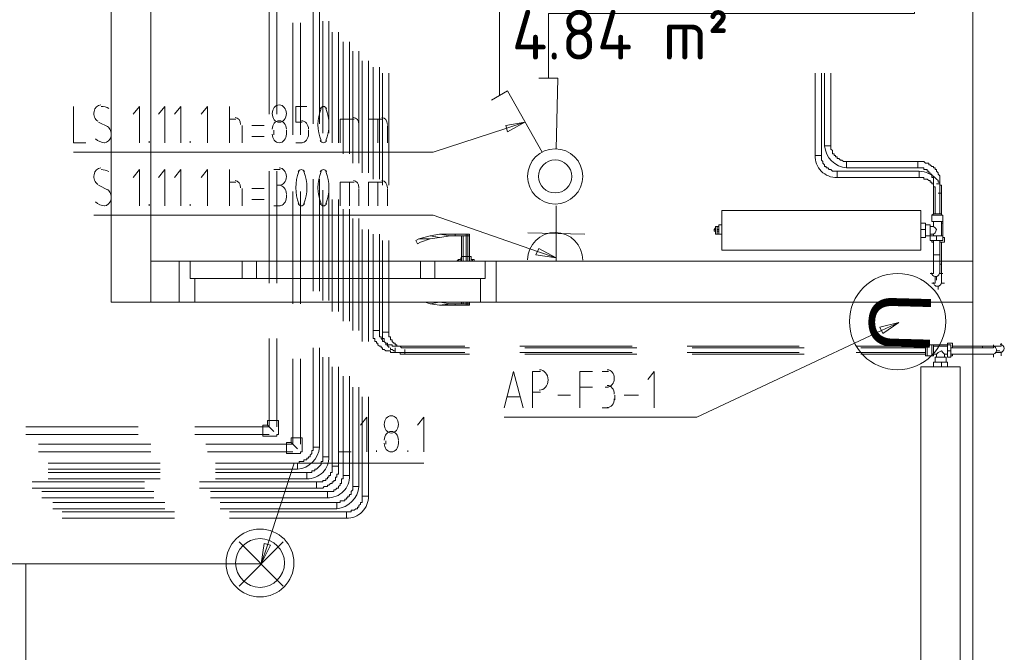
# Model space of a CAD drawing. Header units: millimetres. Extents: x 413 to 305578, y 115 to 38116.
# Tile 148 of 194: x 103318 to 105801, y 13954 to 15550. Entities that reach past the tile are written whole.
import ezdxf

# ---------------------------------------------------------------- set-up
doc = ezdxf.new("R2010")
doc.units = ezdxf.units.MM
for name, color, linetype in [('PDF _0', 1, 'Continuous'), ('PDF _DN-MultiRoom', 5, 'Continuous'), ('PDF _DN-Wifi', 5, 'Continuous'), ('PDF _PD-Socket', 1, 'Continuous'), ('PDF _PD-Socket Text', 1, 'Continuous'), ('PDF _Текст', 7, 'Continuous'), ('PDF$_59-60$-$Floor$Plan$-$В_Этаж$02_Сводный$M-EQPM', 2, 'Continuous'), ('PDF$_59-60$-$Floor$Plan$-$В_Этаж$02_Сводный$P-PIPE', 3, 'Continuous')]:
    doc.layers.add(name, color=color, linetype=linetype)
for name, color, linetype, true_color in [('PDF _PD-Lighting', 7, 'Continuous', 0xb80000), ('PDF _PD-Lighting Text', 7, 'Continuous', 0xb80000), ('PDF _PD-Switches', 7, 'Continuous', 0x37dd00), ('PDF$_59-60$-$Floor$Plan$-$В_Этаж$02_Сводный$A-DETL-MBND', 7, 'Continuous', 0xdd3700), ('PDF$_59-60$-$Floor$Plan$-$В_Этаж$02_Сводный$P-PIPE-CNTR', 150, 'Continuous', 0x007fff), ('PDF$_V$line_ifc_RVT-1-В_Этаж$02_Сводный$A-DOOR', 7, 'Continuous', 0xbababa), ('PDF$_V$line_ifc_RVT-1-В_Этаж$02_Сводный$A-GENM', 7, 'Continuous', 0xdd6e6e), ('PDF$_V$line_ifc_RVT-1-В_Этаж$02_Сводный$A-WALL', 7, 'Continuous', 0xdcdcdc)]:
    doc.layers.add(name, color=color, linetype=linetype, true_color=true_color)
doc.styles.add('PDF GOST Common', font='GOST_Common.ttf')
doc.styles.add('PDF YuGothicUI', font='arial.ttf')

msp = doc.modelspace()

# ---------------------------------------------------------------- linework, layer by layer
at = {"layer": 'PDF _0', "color": 82, "lineweight": 0, "true_color": 0x37dd00}
msp.add_lwpolyline([(104543.6, 15275.4), (104360.6, 15215.8), (104257.1, 15215.8), (103453.3, 15215.8)], dxfattribs=at)
at = {"layer": 'PDF _0', "lineweight": 0}
msp.add_lwpolyline([(104623.2, 14965.1), (104360.6, 15056.6), (104257.1, 15056.6), (103505, 15056.6)], dxfattribs=at)
at = {"layer": 'PDF _0', "color": 5, "lineweight": 0}
msp.add_lwpolyline([(105490.7, 14766.1), (105025.1, 14547.2), (104925.6, 14547.2), (104539.6, 14547.2)], dxfattribs=at)
at = {"layer": 'PDF _0', "color": 12, "lineweight": 0, "true_color": 0xb80000}
msp.add_lwpolyline([(103942.7, 14224.9), (104010.4, 14431.8), (104109.9, 14431.8), (104336.7, 14431.8)], dxfattribs=at)
at = {"layer": 'PDF _DN-MultiRoom', "lineweight": 0}
msp.add_circle((105531.6, 14788.6), 121.4, dxfattribs=at)
at = {"layer": 'PDF _DN-Wifi', "lineweight": 0}
msp.add_lwpolyline([(105486.7, 14774.1), (105534.4, 14786), (105494.6, 14758.1)], close=True, dxfattribs=at)
for points in [[(105534.4, 14786), (105490.7, 14766.1)], [(104539.6, 14571.1), (104563.5, 14662.6), (104587.4, 14571.1)], [(104611.3, 14571.1), (104611.3, 14662.6), (104631.1, 14662.6)], [(104730.6, 14571.1), (104730.6, 14662.6), (104762.5, 14662.6)], [(104786.3, 14662.6), (104802.3, 14662.6)], [(104917.6, 14571.1), (104917.6, 14662.6), (104901.7, 14642.7)], [(104730.6, 14622.9), (104762.5, 14622.9)], [(104802.3, 14622.9), (104794.3, 14622.9)], [(104579.4, 14599), (104547.6, 14599)], [(104631.1, 14610.9), (104611.3, 14610.9)], [(104674.9, 14603), (104706.8, 14603)], [(104818.2, 14603), (104818.2, 14591)], [(104842, 14603), (104877.9, 14603)], [(104802.3, 14571.1), (104786.3, 14571.1)]]:
    msp.add_lwpolyline(points, dxfattribs=at)
for points in [[(104650.2, 14641.3), (104650.2, 14655.6), (104640.5, 14667.2), (104628.4, 14667.2)], [(104817.3, 14645.3), (104817.4, 14657.4), (104809.4, 14667.2), (104799.5, 14667.2)], [(104628.2, 14615.5), (104640.3, 14615.4), (104650.1, 14627), (104650.2, 14641.3)], [(104799.3, 14623.4), (104809.2, 14623.4), (104817.3, 14633.2), (104817.3, 14645.3)], [(104817.3, 14605.5), (104817.4, 14617.6), (104809.4, 14627.4), (104799.5, 14627.4)], [(104799.3, 14571.7), (104809.2, 14571.7), (104817.3, 14581.5), (104817.3, 14593.5)]]:
    msp.add_open_spline(points, degree=3, dxfattribs=at)
at = {"layer": 'PDF _PD-Lighting', "lineweight": 0}
for points in [[(104651, 15402.8), (104651, 15565.9), (105574.2, 15565.9), (105590.1, 16799.5)], [(104527.7, 15359), (104527.7, 15852.4), (104539.6, 15852.4)], [(103926.8, 14177.2), (102637.6, 14177.2), (102637.6, 15577.9)], [(103871.1, 14121.5), (103982.5, 14232.9)], [(103871.1, 14232.9), (103982.5, 14121.5)], [(103333.9, 13751.4), (103333.9, 14177.2)]]:
    msp.add_lwpolyline(points, dxfattribs=at)
for radius in [85.6, 61.7]:
    msp.add_circle((103924, 14179.7), radius, dxfattribs=at)
at = {"layer": 'PDF _PD-Lighting Text', "lineweight": 0}
for points in [[(104121.8, 14547.2), (104121.8, 14459.7), (104153.6, 14459.7)], [(104193.4, 14459.7), (104193.4, 14547.2), (104177.5, 14527.3)], [(104336.7, 14459.7), (104336.7, 14547.2), (104320.8, 14527.3)], [(104241.2, 14479.6), (104241.2, 14487.6)], [(104273, 14487.6), (104273, 14479.6)], [(104217.3, 14459.7), (104217.3, 14463.7)], [(104296.9, 14459.7), (104296.9, 14463.7)], [(103926.8, 14177.2), (103942.7, 14224.9)]]:
    msp.add_lwpolyline(points, dxfattribs=at)
msp.add_lwpolyline([(103950.7, 14224.9), (103926.8, 14177.2), (103934.8, 14228.9)], close=True, dxfattribs=at)
for points in [[(104255.1, 14551.2), (104245.2, 14551.2), (104237.2, 14541.4), (104237.2, 14529.3)], [(104273, 14529.3), (104273, 14541.4), (104265, 14551.2), (104255.1, 14551.2)], [(104237.2, 14529.3), (104237.2, 14517.3), (104245.2, 14507.5), (104255.1, 14507.5)], [(104255.1, 14507.5), (104265, 14507.5), (104273, 14517.3), (104273, 14529.3)], [(104255.1, 14511.4), (104245.2, 14511.4), (104237.2, 14501.6), (104237.2, 14489.5)], [(104273, 14489.5), (104273, 14501.6), (104265, 14511.4), (104255.1, 14511.4)], [(104237.2, 14481.6), (104237.2, 14469.5), (104245.2, 14459.7), (104255.1, 14459.7)], [(104255.1, 14459.7), (104265, 14459.7), (104273, 14469.5), (104273, 14481.6)]]:
    msp.add_open_spline(points, degree=3, dxfattribs=at)
at = {"layer": 'PDF _PD-Socket', "lineweight": 0}
for points in [[(104670.9, 14941.2), (104670.9, 15080.5)], [(104742.6, 15008.8), (104599.3, 15012.8)], [(104742.6, 14941.2), (104599.3, 14941.2)]]:
    msp.add_lwpolyline(points, dxfattribs=at)
msp.add_arc((104668.1, 14943.8), 69.6, 359.5264, 179.5264, dxfattribs=at)
at = {"layer": 'PDF _PD-Socket Text', "lineweight": 0}
for points in [[(103620.4, 15080.5), (103620.4, 15172), (103604.5, 15152.1)], [(103684.1, 15080.5), (103684.1, 15172), (103668.2, 15152.1)], [(103723.9, 15080.5), (103723.9, 15172), (103708, 15152.1)], [(103791.5, 15080.5), (103791.5, 15172), (103775.6, 15152.1)], [(103847.2, 15080.5), (103847.2, 15172)], [(103958.7, 15172), (103974.6, 15172)], [(103517, 15132.2), (103540.8, 15120.3)], [(103847.2, 15140.1), (103863.2, 15140.1)], [(103879.1, 15124.2), (103879.1, 15080.5)], [(103934.8, 15124.2), (103903, 15124.2)], [(103974.6, 15132.2), (103966.6, 15132.2)], [(104125.8, 15080.5), (104125.8, 15140.1), (104161.6, 15140.1)], [(104149.7, 15080.5), (104149.7, 15140.1)], [(104173.5, 15124.2), (104173.5, 15080.5)], [(104197.4, 15080.5), (104197.4, 15140.1), (104233.2, 15140.1)], [(104221.3, 15080.5), (104221.3, 15140.1)], [(104245.2, 15124.2), (104245.2, 15080.5)], [(103903, 15096.4), (103934.8, 15096.4)], [(103990.5, 15108.3), (103990.5, 15100.4)], [(103644.3, 15080.5), (103644.3, 15084.4)], [(103747.8, 15080.5), (103747.8, 15084.4)], [(103974.6, 15080.5), (103958.7, 15080.5)], [(104670.9, 14949.1), (104623.2, 14965.1)]]:
    msp.add_lwpolyline(points, dxfattribs=at)
msp.add_lwpolyline([(104627.2, 14973), (104670.9, 14949.1), (104619.2, 14957.1)], close=True, dxfattribs=at)
for centre, radius, start, end in [((103522.7, 15128.7), 43.3, 61.8485, 89.0803), ((104123.1, 15126.2), 108.7, 158.1093, 201.8907), ((103933.5, 15126.2), 108.7, 338.1093, 21.8907), ((104178.8, 15126.2), 108.7, 158.1093, 201.8907), ((103989.2, 15126.2), 108.7, 338.1093, 21.8907)]:
    msp.add_arc(centre, radius, start, end, dxfattribs=at)
for points in [[(103522.9, 15176), (103514.6, 15175.9), (103507.4, 15169), (103505.5, 15159.1)], [(103990.5, 15154.1), (103990.5, 15166.2), (103982.5, 15176), (103972.6, 15176)], [(104028.3, 15172), (104025.1, 15172), (104022.2, 15169.9), (104020.3, 15166.3)], [(104036.3, 15166.3), (104034.4, 15169.9), (104031.5, 15172), (104028.3, 15172)], [(104084, 15172), (104080.9, 15172), (104077.9, 15169.9), (104076, 15166.3)], [(104092, 15166.3), (104090.1, 15169.9), (104087.2, 15172), (104084, 15172)], [(103505.5, 15159.1), (103503.6, 15149.3), (103507.5, 15139.1), (103514.8, 15134.6)], [(103875.1, 15126.2), (103875.1, 15136.1), (103868.9, 15144.1), (103861.2, 15144.1)], [(103972.6, 15132.2), (103982.5, 15132.2), (103990.5, 15142), (103990.5, 15154.1)], [(104173.5, 15126.2), (104173.5, 15136.1), (104167.3, 15144.1), (104159.6, 15144.1)], [(104245.2, 15126.2), (104245.2, 15136.1), (104238.9, 15144.1), (104231.2, 15144.1)], [(103548.3, 15097.3), (103550.2, 15107.1), (103546.4, 15117.3), (103539, 15121.9)], [(103990.5, 15110.3), (103990.5, 15122.4), (103982.5, 15132.2), (103972.6, 15132.2)], [(103531, 15080.5), (103539.2, 15080.5), (103546.4, 15087.5), (103548.3, 15097.3)], [(103972.6, 15080.5), (103982.5, 15080.5), (103990.5, 15090.3), (103990.5, 15102.3)], [(103508.9, 15090.6), (103516, 15084.5), (103524.4, 15080.9), (103533, 15080.5)], [(104020.3, 15086.1), (104022.2, 15082.6), (104025.1, 15080.5), (104028.3, 15080.5)], [(104028.3, 15080.5), (104031.5, 15080.5), (104034.4, 15082.6), (104036.3, 15086.1)], [(104076, 15086.1), (104077.9, 15082.6), (104080.9, 15080.5), (104084, 15080.5)], [(104084, 15080.5), (104087.2, 15080.5), (104090.1, 15082.6), (104092, 15086.1)]]:
    msp.add_open_spline(points, degree=3, dxfattribs=at)
at = {"layer": 'PDF _PD-Switches', "lineweight": 0}
for points in [[(104670.9, 15223.7), (104674.9, 15402.8), (104627.2, 15402.8)], [(104635.1, 15215.8), (104547.6, 15370.9), (104507.8, 15347.1)], [(103453.3, 15331.1), (103453.3, 15239.6), (103485.1, 15239.6)], [(103620.4, 15239.6), (103620.4, 15331.1), (103604.5, 15311.3)], [(103684.1, 15239.6), (103684.1, 15331.1), (103668.2, 15311.3)], [(103723.9, 15239.6), (103723.9, 15331.1), (103708, 15311.3)], [(103791.5, 15239.6), (103791.5, 15331.1), (103775.6, 15311.3)], [(103847.2, 15239.6), (103847.2, 15331.1)], [(104030.3, 15291.4), (104014.4, 15291.4), (104014.4, 15331.1), (104042.2, 15331.1)], [(103847.2, 15299.3), (103863.2, 15299.3)], [(104125.8, 15239.6), (104125.8, 15299.3), (104161.6, 15299.3)], [(104149.7, 15239.6), (104149.7, 15299.3)], [(104197.4, 15239.6), (104197.4, 15299.3), (104233.2, 15299.3)], [(104221.3, 15239.6), (104221.3, 15299.3)], [(103517, 15291.4), (103540.8, 15279.4)], [(103879.1, 15283.4), (103879.1, 15239.6)], [(103934.8, 15283.4), (103903, 15283.4)], [(103958.7, 15259.5), (103958.7, 15271.5)], [(103990.5, 15271.5), (103990.5, 15259.5)], [(104046.2, 15259.5), (104046.2, 15271.5)], [(104173.5, 15283.4), (104173.5, 15239.6)], [(104245.2, 15283.4), (104245.2, 15239.6)], [(104591.4, 15291.4), (104543.6, 15275.4)], [(103644.3, 15239.6), (103644.3, 15243.6)], [(103747.8, 15239.6), (103747.8, 15243.6)], [(103903, 15255.5), (103934.8, 15255.5)], [(104014.4, 15239.6), (104030.3, 15239.6)]]:
    msp.add_lwpolyline(points, dxfattribs=at)
msp.add_lwpolyline([(104543.6, 15283.4), (104591.4, 15291.4), (104547.6, 15267.5)], close=True, dxfattribs=at)
for radius in [69.6, 41.8]:
    msp.add_circle((104668.1, 15154.7), radius, dxfattribs=at)
for centre, radius, start, end in [((103522.7, 15287.9), 43.3, 61.8485, 89.0803), ((104178.8, 15285.4), 108.7, 158.1093, 201.8907), ((103989.2, 15285.4), 108.7, 338.1093, 21.8907)]:
    msp.add_arc(centre, radius, start, end, dxfattribs=at)
for points in [[(103505.5, 15318.3), (103503.6, 15308.4), (103507.5, 15298.3), (103514.8, 15293.7)], [(103522.9, 15335.1), (103514.6, 15335.1), (103507.4, 15328.1), (103505.5, 15318.3)], [(103972.6, 15335.1), (103962.7, 15335.1), (103954.7, 15325.3), (103954.7, 15313.2)], [(103990.5, 15313.2), (103990.5, 15325.3), (103982.5, 15335.1), (103972.6, 15335.1)], [(104084, 15331.1), (104080.9, 15331.1), (104077.9, 15329.1), (104076, 15325.5)], [(104092, 15325.5), (104090.1, 15329.1), (104087.2, 15331.1), (104084, 15331.1)], [(103875.1, 15285.4), (103875.1, 15295.3), (103868.9, 15303.3), (103861.2, 15303.3)], [(103954.7, 15313.2), (103954.7, 15301.2), (103962.7, 15291.4), (103972.6, 15291.4)], [(103972.6, 15295.3), (103962.7, 15295.3), (103954.7, 15285.5), (103954.7, 15273.5)], [(103972.6, 15291.4), (103982.5, 15291.4), (103990.5, 15301.2), (103990.5, 15313.2)], [(103990.5, 15273.5), (103990.5, 15285.5), (103982.5, 15295.3), (103972.6, 15295.3)], [(104046.2, 15273.5), (104046.2, 15285.5), (104038.2, 15295.3), (104028.3, 15295.3)], [(104173.5, 15285.4), (104173.5, 15295.3), (104167.3, 15303.3), (104159.6, 15303.3)], [(104245.2, 15285.4), (104245.2, 15295.3), (104238.9, 15303.3), (104231.2, 15303.3)], [(103548.3, 15256.5), (103550.2, 15266.3), (103546.4, 15276.5), (103539, 15281)], [(103508.9, 15249.8), (103516, 15243.6), (103524.4, 15240.1), (103533, 15239.7)], [(103531, 15239.6), (103539.2, 15239.7), (103546.4, 15246.6), (103548.3, 15256.5)], [(103954.7, 15261.5), (103954.7, 15249.4), (103962.7, 15239.6), (103972.6, 15239.6)], [(103972.6, 15239.6), (103982.5, 15239.6), (103990.5, 15249.4), (103990.5, 15261.5)], [(104028.3, 15239.6), (104038.2, 15239.6), (104046.2, 15249.4), (104046.2, 15261.5)], [(104076, 15245.3), (104077.9, 15241.7), (104080.9, 15239.6), (104084, 15239.6)], [(104084, 15239.6), (104087.2, 15239.6), (104090.1, 15241.7), (104092, 15245.3)]]:
    msp.add_open_spline(points, degree=3, dxfattribs=at)
at = {"layer": 'PDF$_59-60$-$Floor$Plan$-$В_Этаж$02_Сводный$A-DETL-MBND', "color": 150, "lineweight": 0, "true_color": 0x007fff}
for points in [[(103946.7, 15589.8), (103946.7, 15311.3)], [(103966.6, 15311.3), (103966.6, 15589.8)], [(103946.7, 15168), (103946.7, 14885.5)], [(103966.6, 14885.5), (103966.6, 15168)], [(103946.7, 14746.2), (103946.7, 14523.4), (103759.7, 14523.4)], [(103966.6, 14523.4), (103966.6, 14746.2)], [(103616.5, 14523.4), (103333.9, 14523.4)], [(103958.7, 14511.4), (103946.7, 14523.4), (103942.7, 14527.3)], [(103333.9, 14503.5), (103616.5, 14503.5)], [(103759.7, 14503.5), (103946.7, 14503.5)]]:
    msp.add_lwpolyline(points, dxfattribs=at)
at = {"layer": 'PDF$_59-60$-$Floor$Plan$-$В_Этаж$02_Сводный$A-DETL-MBND', "color": 5, "lineweight": 0}
for points in [[(104058.1, 15569.9), (104058.1, 15287.4)], [(104074.1, 15287.4), (104074.1, 15569.9)], [(104105.9, 15518.2), (104105.9, 15239.6)], [(104121.8, 15239.6), (104121.8, 15518.2)], [(104157.6, 15470.4), (104157.6, 15187.9)], [(104173.5, 15187.9), (104173.5, 15470.4)], [(104209.4, 15430.6), (104209.4, 15148.1)], [(104225.3, 15148.1), (104225.3, 15430.6)], [(105323.5, 15414.7), (105323.5, 15207.8), (105339.4, 15207.8), (105339.4, 15414.7)], [(104058.1, 15148.1), (104058.1, 14865.6)], [(104074.1, 14865.6), (104074.1, 15148.1)], [(104105.9, 15096.4), (104105.9, 14813.9)], [(104121.8, 14813.9), (104121.8, 15096.4)], [(104157.6, 15048.6), (104157.6, 14766.1)], [(104173.5, 14766.1), (104173.5, 15048.6)], [(104209.4, 15008.8), (104209.4, 14766.1), (104225.3, 14766.1), (104209.4, 14766.1), (104209.4, 14762.1), (104209.4, 14758.1), (104209.4, 14754.2), (104209.4, 14750.2), (104209.4, 14746.2), (104213.3, 14746.2), (104213.3, 14742.2), (104213.3, 14738.2), (104217.3, 14738.2), (104217.3, 14734.3), (104221.3, 14734.3), (104221.3, 14730.3), (104225.3, 14726.3), (104229.2, 14726.3), (104229.2, 14722.3), (104233.2, 14722.3), (104233.2, 14718.4), (104237.2, 14718.4), (104241.2, 14714.4), (104245.2, 14714.4), (104249.1, 14714.4), (104253.1, 14714.4), (104253.1, 14710.4), (104257.1, 14710.4), (104261.1, 14710.4), (104265.1, 14710.4), (104440.1, 14710.4)], [(104440.1, 14726.3), (104265.1, 14726.3), (104261.1, 14726.3), (104257.1, 14726.3), (104257.1, 14730.3), (104253.1, 14730.3), (104249.1, 14730.3), (104245.2, 14730.3), (104245.2, 14734.3), (104241.2, 14734.3), (104237.2, 14738.2), (104233.2, 14738.2), (104233.2, 14742.2), (104229.2, 14746.2), (104229.2, 14750.2), (104225.3, 14750.2), (104225.3, 14754.2), (104225.3, 14758.1), (104225.3, 14762.1), (104225.3, 14766.1), (104225.3, 15008.8)], [(105641.9, 14921.3), (105641.9, 14917.3), (105641.9, 14913.3), (105641.9, 14909.4), (105641.9, 14905.4), (105641.9, 14901.4), (105641.9, 14897.4), (105641.9, 14893.4)], [(105625.9, 14889.5), (105625.9, 14893.4), (105625.9, 14897.4)], [(104058.1, 14722.3), (104058.1, 14471.6), (104074.1, 14471.6), (104074.1, 14722.3)], [(104861.9, 14726.3), (104579.4, 14726.3)], [(105283.7, 14726.3), (105001.2, 14726.3)], [(105602.1, 14726.3), (105427, 14726.3)], [(105757.3, 14726.3), (105761.2, 14726.3), (105765.2, 14726.3), (105769.2, 14726.3), (105773.2, 14726.3), (105777.2, 14726.3), (105781.1, 14726.3), (105785.1, 14726.3)], [(104579.4, 14710.4), (104861.9, 14710.4)], [(105001.2, 14710.4), (105283.7, 14710.4)], [(105427, 14710.4), (105602.1, 14710.4)], [(105793.1, 14710.4), (105789.1, 14710.4), (105785.1, 14710.4), (105781.1, 14710.4)], [(104105.9, 14674.6), (104105.9, 14423.9), (104121.8, 14423.9), (104121.8, 14674.6)], [(104157.6, 14622.9), (104157.6, 14372.2), (104173.5, 14372.2), (104173.5, 14622.9)], [(103672.2, 14431.8), (103389.6, 14431.8)], [(103811.4, 14415.9), (104018.3, 14415.9), (104018.3, 14431.8), (103811.4, 14431.8)], [(103389.6, 14415.9), (103672.2, 14415.9)], [(103632.4, 14384.1), (103349.8, 14384.1)], [(103771.6, 14368.2), (104066.1, 14368.2), (104066.1, 14384.1), (103771.6, 14384.1)], [(103349.8, 14368.2), (103632.4, 14368.2)], [(103684.1, 14332.4), (103401.6, 14332.4)], [(103823.4, 14316.5), (104117.8, 14316.5), (104117.8, 14332.4), (103823.4, 14332.4)], [(103401.6, 14316.5), (103684.1, 14316.5)]]:
    msp.add_lwpolyline(points, dxfattribs=at)
at = {"layer": 'PDF$_59-60$-$Floor$Plan$-$В_Этаж$02_Сводный$A-DETL-MBND', "color": 220, "lineweight": 0, "true_color": 0xff00bf}
for points in [[(104006.4, 15542), (104006.4, 15259.5)], [(104026.3, 15259.5), (104026.3, 15542)], [(104006.4, 15116.3), (104006.4, 14833.7)], [(104026.3, 14833.7), (104026.3, 15116.3)], [(104006.4, 14694.5), (104006.4, 14479.6), (103787.6, 14479.6)], [(104026.3, 14479.6), (104026.3, 14694.5)], [(103648.3, 14479.6), (103365.8, 14479.6)], [(104018.3, 14467.7), (104010.4, 14475.6), (104002.4, 14483.6)], [(103365.8, 14459.7), (103648.3, 14459.7)], [(103791.5, 14459.7), (104006.4, 14459.7)]]:
    msp.add_lwpolyline(points, dxfattribs=at)
at = {"layer": 'PDF$_59-60$-$Floor$Plan$-$В_Этаж$02_Сводный$A-DETL-MBND', "color": 1, "lineweight": 0}
for points in [[(104082, 15546), (104082, 15263.5)], [(104097.9, 15263.5), (104097.9, 15546)], [(104133.7, 15494.3), (104133.7, 15211.8)], [(104149.7, 15211.8), (104149.7, 15494.3)], [(104181.5, 15446.5), (104181.5, 15164)], [(104197.4, 15164), (104197.4, 15446.5)], [(104233.2, 15414.7), (104233.2, 15132.2)], [(104249.1, 15132.2), (104249.1, 15414.7)], [(105347.4, 15414.7), (105347.4, 15231.7), (105363.3, 15231.7), (105363.3, 15414.7)], [(104082, 15120.3), (104082, 14841.7)], [(104097.9, 14841.7), (104097.9, 15120.3)], [(104133.7, 15072.5), (104133.7, 14790)], [(104149.7, 14790), (104149.7, 15072.5)], [(104181.5, 15020.8), (104181.5, 14738.2)], [(104197.4, 14738.2), (104197.4, 15020.8)], [(104233.2, 14992.9), (104233.2, 14762.1), (104249.1, 14762.1), (104233.2, 14762.1), (104233.2, 14758.1), (104233.2, 14754.2), (104233.2, 14750.2), (104233.2, 14746.2), (104237.2, 14746.2), (104237.2, 14742.2), (104237.2, 14738.2), (104241.2, 14734.3), (104241.2, 14730.3), (104245.2, 14730.3), (104245.2, 14726.3), (104249.1, 14726.3), (104249.1, 14722.3)], [(104452.1, 14722.3), (104288.9, 14722.3), (104285, 14722.3), (104281, 14722.3), (104277, 14726.3), (104273, 14726.3), (104269, 14726.3), (104269, 14730.3), (104265.1, 14730.3), (104265.1, 14734.3), (104261.1, 14734.3), (104257.1, 14738.2), (104257.1, 14742.2), (104253.1, 14742.2), (104253.1, 14746.2), (104253.1, 14750.2), (104249.1, 14750.2), (104249.1, 14754.2), (104249.1, 14758.1), (104249.1, 14762.1), (104249.1, 14992.9)], [(105622, 14929.2), (105622, 14933.2), (105622, 14937.2), (105622, 14941.2), (105622, 14945.2), (105622, 14949.1), (105622, 14953.1), (105622, 14957.1)], [(105622, 14909.4), (105622, 14913.3), (105622, 14917.3), (105622, 14921.3)], [(104253.1, 14722.3), (104253.1, 14718.4), (104257.1, 14718.4), (104261.1, 14714.4), (104265.1, 14714.4), (104265.1, 14710.4), (104269, 14710.4), (104273, 14710.4), (104277, 14710.4), (104277, 14706.4), (104281, 14706.4), (104285, 14706.4), (104288.9, 14706.4), (104288.9, 14718.4), (104288.9, 14706.4), (104452.1, 14706.4)], [(104873.9, 14722.3), (104591.4, 14722.3)], [(105295.7, 14722.3), (105013.2, 14722.3)], [(105602.1, 14722.3), (105438.9, 14722.3)], [(104082, 14698.5), (104082, 14447.8), (104097.9, 14447.8), (104097.9, 14698.5)], [(104591.4, 14706.4), (104873.9, 14706.4)], [(105013.2, 14706.4), (105295.7, 14706.4)], [(105438.9, 14706.4), (105602.1, 14706.4)], [(105749.3, 14706.4), (105745.3, 14706.4), (105741.3, 14706.4), (105737.4, 14706.4), (105733.4, 14706.4), (105729.4, 14706.4), (105725.4, 14706.4)], [(105769.2, 14706.4), (105765.2, 14706.4), (105761.2, 14706.4), (105757.3, 14706.4)], [(104133.7, 14650.7), (104133.7, 14400), (104149.7, 14400), (104149.7, 14650.7)], [(104181.5, 14599), (104181.5, 14348.3), (104197.4, 14348.3), (104197.4, 14599)], [(103672.2, 14408), (103389.6, 14408)], [(103811.4, 14392.1), (104042.2, 14392.1), (104042.2, 14408), (103811.4, 14408)], [(103389.6, 14392.1), (103672.2, 14392.1)], [(103656.2, 14360.2), (103373.7, 14360.2)], [(103799.5, 14344.3), (104094, 14344.3), (104094, 14360.2), (103799.5, 14360.2)], [(103373.7, 14344.3), (103656.2, 14344.3)], [(103708, 14308.5), (103425.4, 14308.5)], [(103847.2, 14292.6), (104141.7, 14292.6), (104141.7, 14308.5), (103847.2, 14308.5)], [(103425.4, 14292.6), (103708, 14292.6)]]:
    msp.add_lwpolyline(points, dxfattribs=at)
msp.add_lwpolyline([(105637.9, 15060.6), (105637.9, 15136.2), (105629.9, 15136.2), (105637.9, 15136.2), (105637.9, 15140.1), (105637.9, 15144.1), (105637.9, 15148.1), (105637.9, 15152.1), (105637.9, 15156.1), (105633.9, 15160), (105633.9, 15164), (105629.9, 15168), (105629.9, 15172), (105625.9, 15172), (105625.9, 15176), (105622, 15176), (105622, 15179.9), (105618, 15179.9), (105614, 15183.9), (105610, 15183.9), (105610, 15187.9), (105606.1, 15187.9), (105602.1, 15187.9), (105598.1, 15191.9), (105594.1, 15191.9), (105590.1, 15191.9), (105586.2, 15191.9), (105582.2, 15191.9), (105582.2, 15176), (105582.2, 15191.9), (105403.1, 15191.9), (105403.1, 15176, -0.358765), (105347.4, 15231.7), (105363.3, 15231.7), (105363.3, 15227.7), (105363.3, 15223.7), (105367.3, 15219.7), (105367.3, 15215.8), (105367.3, 15211.8), (105371.3, 15211.8), (105371.3, 15207.8), (105375.3, 15207.8), (105375.3, 15203.8), (105379.2, 15203.8), (105379.2, 15199.8), (105383.2, 15199.8), (105387.2, 15195.9), (105391.2, 15195.9), (105395.2, 15191.9), (105399.1, 15191.9), (105403.1, 15191.9), (105403.1, 15176), (105582.2, 15176), (105586.2, 15176), (105590.1, 15176), (105594.1, 15176), (105598.1, 15176), (105598.1, 15172), (105602.1, 15172), (105606.1, 15172), (105606.1, 15168), (105610, 15168), (105610, 15164), (105614, 15164), (105614, 15160), (105618, 15160), (105618, 15156.1), (105618, 15152.1), (105622, 15152.1), (105622, 15148.1), (105622, 15144.1), (105622, 15140.1), (105622, 15136.2), (105622, 15060.6)], format="xyb", dxfattribs=at)
at = {"layer": 'PDF$_59-60$-$Floor$Plan$-$В_Этаж$02_Сводный$A-DETL-MBND', "color": 5, "lineweight": 0}
msp.add_lwpolyline([(105641.9, 15056.6), (105641.9, 15112.3), (105633.9, 15112.3), (105641.9, 15112.3), (105641.9, 15116.3), (105641.9, 15120.3), (105641.9, 15124.2), (105641.9, 15128.2), (105641.9, 15132.2), (105637.9, 15132.2), (105637.9, 15136.2), (105637.9, 15140.1), (105633.9, 15140.1), (105633.9, 15144.1), (105629.9, 15148.1, 0.184658), (105586.2, 15168), (105586.2, 15152.1), (105586.2, 15168), (105379.2, 15168), (105379.2, 15152.1, -0.43607), (105323.5, 15207.8), (105339.4, 15207.8), (105339.4, 15203.8), (105339.4, 15199.8), (105339.4, 15195.9), (105343.4, 15191.9), (105343.4, 15187.9), (105347.4, 15183.9), (105347.4, 15179.9), (105351.4, 15179.9), (105351.4, 15176), (105355.4, 15176), (105359.3, 15172), (105363.3, 15172), (105367.3, 15168), (105371.3, 15168), (105375.3, 15168), (105379.2, 15168), (105379.2, 15152.1), (105586.2, 15152.1), (105590.1, 15152.1), (105594.1, 15152.1), (105598.1, 15152.1), (105598.1, 15148.1), (105602.1, 15148.1), (105606.1, 15148.1), (105610, 15144.1), (105614, 15144.1), (105614, 15140.1), (105618, 15140.1), (105618, 15136.2), (105622, 15136.2), (105622, 15132.2), (105622, 15128.2), (105625.9, 15128.2), (105625.9, 15124.2), (105625.9, 15120.3), (105625.9, 15116.3), (105625.9, 15112.3), (105625.9, 15060.6)], format="xyb", dxfattribs=at)
for points in [[(104265.1, 14722.3), (104265.1, 14710.4)], [(104105.9, 14423.9), (104105.9, 14419.9), (104105.9, 14415.9), (104105.9, 14412), (104105.9, 14408), (104101.9, 14408), (104101.9, 14404), (104101.9, 14400), (104097.9, 14400), (104097.9, 14396), (104094, 14396), (104094, 14392.1), (104090, 14392.1), (104090, 14388.1), (104086, 14388.1), (104082, 14388.1), (104082, 14384.1), (104078, 14384.1), (104074.1, 14384.1), (104070.1, 14384.1), (104066.1, 14384.1), (104066.1, 14368.2), (104070.1, 14368.2), (104074.1, 14368.2), (104078, 14368.2), (104082, 14368.2), (104086, 14372.2), (104090, 14372.2), (104094, 14372.2), (104094, 14376.1), (104097.9, 14376.1), (104101.9, 14380.1), (104105.9, 14380.1), (104105.9, 14384.1), (104109.9, 14384.1), (104109.9, 14388.1), (104113.9, 14388.1), (104113.9, 14392.1), (104113.9, 14396), (104117.8, 14396), (104117.8, 14400), (104117.8, 14404), (104121.8, 14404), (104121.8, 14408), (104121.8, 14412), (104121.8, 14415.9), (104121.8, 14419.9), (104121.8, 14423.9)]]:
    msp.add_lwpolyline(points, close=True, dxfattribs=at)
at = {"layer": 'PDF$_59-60$-$Floor$Plan$-$В_Этаж$02_Сводный$A-DETL-MBND', "color": 150, "lineweight": 0, "true_color": 0x007fff}
msp.add_lwpolyline([(103970.6, 14539.3), (103942.7, 14539.3), (103942.7, 14527.3), (103930.8, 14527.3), (103930.8, 14499.5), (103958.7, 14499.5), (103962.6, 14499.5), (103966.6, 14499.5), (103966.6, 14503.5), (103970.6, 14503.5), (103970.6, 14507.5), (103970.6, 14511.4)], close=True, dxfattribs=at)
at = {"layer": 'PDF$_59-60$-$Floor$Plan$-$В_Этаж$02_Сводный$A-DETL-MBND', "color": 220, "lineweight": 0, "true_color": 0xff00bf}
msp.add_lwpolyline([(104030.3, 14495.5), (104002.4, 14495.5), (104002.4, 14483.6), (103990.5, 14483.6), (103990.5, 14455.7), (104018.3, 14455.7), (104022.3, 14455.7), (104026.3, 14455.7), (104026.3, 14459.7), (104030.3, 14459.7), (104030.3, 14463.7), (104030.3, 14467.7)], close=True, dxfattribs=at)
at = {"layer": 'PDF$_59-60$-$Floor$Plan$-$В_Этаж$02_Сводный$A-DETL-MBND', "color": 5, "lineweight": 0}
for points in [[(104074.1, 14471.6), (104058.1, 14471.6), (104058.1, 14467.7), (104058.1, 14463.7), (104054.2, 14463.7), (104054.2, 14459.7), (104054.2, 14455.7), (104050.2, 14451.7), (104050.2, 14447.8), (104046.2, 14447.8), (104046.2, 14443.8), (104042.2, 14443.8), (104042.2, 14439.8), (104038.2, 14439.8), (104034.3, 14439.8), (104034.3, 14435.8), (104030.3, 14435.8), (104026.3, 14435.8), (104022.3, 14435.8), (104022.3, 14431.8), (104018.3, 14431.8), (104018.3, 14415.9, 0.358765)], [(104173.5, 14372.2), (104157.6, 14372.2), (104157.6, 14368.2), (104157.6, 14364.2), (104153.6, 14360.2), (104153.6, 14356.2), (104153.6, 14352.3), (104149.7, 14352.3), (104149.7, 14348.3), (104145.7, 14348.3), (104145.7, 14344.3), (104141.7, 14344.3), (104141.7, 14340.3), (104137.7, 14340.3), (104137.7, 14336.3), (104133.7, 14336.3), (104129.8, 14336.3), (104125.8, 14336.3), (104125.8, 14332.4), (104121.8, 14332.4), (104117.8, 14332.4), (104117.8, 14316.5, 0.358765)]]:
    msp.add_lwpolyline(points, format="xyb", close=True, dxfattribs=at)
at = {"layer": 'PDF$_59-60$-$Floor$Plan$-$В_Этаж$02_Сводный$A-DETL-MBND', "color": 1, "lineweight": 0}
for points in [[(104097.9, 14447.8), (104082, 14447.8), (104082, 14443.8), (104082, 14439.8), (104082, 14435.8), (104078, 14435.8), (104078, 14431.8), (104078, 14427.9), (104074.1, 14423.9), (104070.1, 14419.9), (104066.1, 14415.9), (104062.1, 14415.9), (104062.1, 14412), (104058.1, 14412), (104054.2, 14412), (104054.2, 14408), (104050.2, 14408), (104046.2, 14408), (104042.2, 14408), (104042.2, 14392.1, 0.428571)], [(104149.7, 14400), (104133.7, 14400), (104133.7, 14396), (104133.7, 14392.1), (104129.8, 14392.1), (104129.8, 14388.1), (104129.8, 14384.1), (104129.8, 14380.1), (104125.8, 14380.1), (104125.8, 14376.1), (104121.8, 14372.2), (104121.8, 14368.2), (104117.8, 14368.2), (104113.9, 14364.2), (104109.9, 14364.2), (104109.9, 14360.2), (104105.9, 14360.2), (104101.9, 14360.2), (104097.9, 14360.2), (104094, 14360.2), (104094, 14344.3, 0.43607)], [(104197.4, 14348.3), (104181.5, 14348.3), (104181.5, 14344.3), (104181.5, 14340.3), (104181.5, 14336.3), (104181.5, 14332.4), (104177.5, 14332.4), (104177.5, 14328.4), (104173.5, 14324.4), (104173.5, 14320.4), (104169.6, 14320.4), (104169.6, 14316.5), (104165.6, 14316.5), (104161.6, 14312.5), (104157.6, 14312.5), (104153.6, 14312.5), (104153.6, 14308.5), (104149.7, 14308.5), (104145.7, 14308.5), (104141.7, 14308.5), (104141.7, 14292.6, 0.428571)]]:
    msp.add_lwpolyline(points, format="xyb", close=True, dxfattribs=at)
at = {"layer": 'PDF$_59-60$-$Floor$Plan$-$В_Этаж$02_Сводный$M-EQPM', "lineweight": 0}
for points in [[(105088.8, 14969), (105590.1, 14969), (105590.1, 15068.5), (105088.8, 15068.5)], [(105088.8, 15068.5), (105590.1, 15068.5), (105590.1, 14969), (105088.8, 14969)], [(105618, 15040.7), (105622, 15040.7), (105625.9, 15040.7), (105629.9, 15040.7), (105633.9, 15040.7), (105637.9, 15040.7), (105641.9, 15040.7), (105645.8, 15040.7)], [(105622, 14726.3), (105622, 14730.3)], [(105657.8, 14714.4), (105657.8, 14730.3), (105665.7, 14730.3), (105665.7, 14714.4), (105665.7, 14698.5), (105657.8, 14698.5)], [(105689.6, 13675.8), (105689.6, 14674.6), (105590.1, 14674.6), (105590.1, 13675.8)], [(105590.1, 13675.8), (105590.1, 14674.6), (105689.6, 14674.6), (105689.6, 13675.8)]]:
    msp.add_lwpolyline(points, close=True, dxfattribs=at)
for points in [[(105614, 15028.7), (105622, 15028.7), (105622, 15040.7), (105618, 15040.7), (105618, 15056.6), (105622, 15060.6), (105625.9, 15060.6)], [(105645.8, 15004.9), (105645.8, 14992.9), (105629.9, 14992.9), (105614, 14992.9), (105614, 15004.9), (105629.9, 15004.9), (105645.8, 15004.9), (105645.8, 15036.7), (105645.8, 15052.6)], [(105645.8, 15056.6), (105618, 15056.6)], [(105641.9, 15060.6), (105637.9, 15060.6), (105633.9, 15060.6), (105629.9, 15060.6), (105625.9, 15060.6), (105622, 15060.6)], [(105637.9, 15060.6), (105641.9, 15060.6), (105641.9, 15056.6), (105645.8, 15056.6), (105645.8, 15040.7), (105641.9, 15040.7), (105641.9, 15004.9)], [(105645.8, 15052.6), (105645.8, 15052.6)], [(105068.9, 15020.8), (105072.8, 15024.7), (105072.8, 15028.7), (105076.8, 15028.7), (105072.8, 15028.7), (105072.8, 15008.8), (105076.8, 15008.8), (105072.8, 15008.8), (105072.8, 15012.8), (105072.8, 15016.8), (105068.9, 15016.8), (105068.9, 15020.8), (105072.8, 15020.8)], [(105072.8, 15028.7), (105072.8, 15028.7)], [(105076.8, 15008.8), (105080.8, 15008.8), (105076.8, 15008.8), (105076.8, 15016.8), (105076.8, 15020.8), (105076.8, 15028.7), (105080.8, 15028.7), (105076.8, 15028.7)], [(105076.8, 15028.7), (105076.8, 15028.7)], [(105076.8, 15016.8), (105080.8, 15016.8), (105080.8, 15020.8), (105076.8, 15020.8)], [(105088.8, 15032.7), (105080.8, 15032.7), (105080.8, 15028.7), (105080.8, 15020.8)], [(105080.8, 15028.7), (105080.8, 15028.7)], [(105590.1, 15036.7), (105602.1, 15036.7), (105602.1, 15020.8), (105602.1, 15000.9), (105590.1, 15000.9)], [(105590.1, 15020.8), (105602.1, 15020.8)], [(105602.1, 15004.9), (105614, 15004.9), (105614, 15032.7), (105602.1, 15032.7)], [(105618, 15040.7), (105618, 15040.7)], [(105641.9, 15040.7), (105622, 15040.7)], [(105622, 15028.7), (105625.9, 15024.7), (105629.9, 15020.8), (105625.9, 15012.8), (105622, 15008.8)], [(105641.9, 15036.7), (105645.8, 15036.7)], [(105645.8, 15040.7), (105645.8, 15040.7)], [(105072.8, 15016.8), (105068.9, 15016.8)], [(105072.8, 15008.8), (105072.8, 15008.8)], [(105076.8, 15008.8), (105076.8, 15008.8)], [(105080.8, 15016.8), (105080.8, 15008.8), (105088.8, 15008.8)], [(105080.8, 15008.8), (105080.8, 15008.8)], [(105080.8, 15008.8), (105080.8, 15008.8)], [(105614, 15008.8), (105622, 15008.8), (105622, 15004.9)], [(105629.9, 14992.9), (105629.9, 15004.9)], [(105645.8, 15000.9), (105649.8, 15000.9), (105649.8, 14988.9), (105637.9, 14988.9)], [(105622, 14988.9), (105618, 14988.9), (105618, 14992.9)], [(105618, 14730.3), (105618, 14702.4), (105606.1, 14702.4), (105602.1, 14702.4), (105602.1, 14706.4), (105602.1, 14710.4)], [(105602.1, 14722.3), (105602.1, 14726.3), (105602.1, 14730.3), (105606.1, 14730.3), (105606.1, 14702.4)], [(105602.1, 14726.3), (105602.1, 14722.3), (105602.1, 14718.4), (105602.1, 14714.4), (105602.1, 14710.4), (105602.1, 14706.4)], [(105622, 14702.4), (105622, 14706.4), (105622, 14710.4), (105622, 14714.4), (105622, 14718.4), (105622, 14722.3), (105622, 14726.3), (105622, 14730.3), (105618, 14730.3), (105606.1, 14730.3), (105622, 14730.3), (105657.8, 14730.3), (105657.8, 14734.3), (105669.7, 14734.3), (105669.7, 14722.3)], [(105606.1, 14730.3), (105606.1, 14730.3)], [(105657.8, 14726.3), (105622, 14726.3), (105622, 14706.4)], [(105629.9, 14698.5), (105629.9, 14706.4), (105622, 14706.4), (105622, 14702.4), (105618, 14702.4)], [(105622, 14706.4), (105622, 14706.4)], [(105653.8, 14686.5), (105653.8, 14698.5), (105625.9, 14698.5), (105625.9, 14686.5)], [(105629.9, 14706.4), (105633.9, 14710.4), (105641.9, 14714.4), (105645.8, 14710.4), (105649.8, 14706.4)], [(105649.8, 14698.5), (105649.8, 14706.4), (105657.8, 14706.4)], [(105665.7, 14714.4), (105657.8, 14714.4)], [(105669.7, 14706.4), (105669.7, 14702.4), (105665.7, 14702.4)], [(105622, 14674.6), (105622, 14686.5), (105641.9, 14686.5), (105657.8, 14686.5), (105657.8, 14674.6)], [(105641.9, 14674.6), (105641.9, 14686.5)]]:
    msp.add_lwpolyline(points, dxfattribs=at)
at = {"layer": 'PDF$_59-60$-$Floor$Plan$-$В_Этаж$02_Сводный$P-PIPE', "color": 1, "lineweight": 0}
for points in [[(105622, 14992.9), (105622, 14957.1), (105637.9, 14957.1), (105637.9, 14992.9)], [(105665.7, 14706.4), (105721.4, 14706.4), (105721.4, 14722.3), (105665.7, 14722.3)], [(105773.2, 14722.3), (105769.2, 14722.3), (105765.2, 14722.3), (105761.2, 14722.3), (105757.3, 14722.3), (105753.3, 14722.3), (105749.3, 14722.3), (105745.3, 14722.3), (105741.3, 14722.3), (105737.4, 14722.3), (105733.4, 14722.3), (105729.4, 14722.3), (105725.4, 14722.3), (105721.4, 14722.3), (105721.4, 14714.4), (105721.4, 14706.4), (105725.4, 14706.4), (105729.4, 14706.4), (105733.4, 14706.4), (105737.4, 14706.4), (105741.3, 14706.4), (105745.3, 14706.4), (105749.3, 14706.4), (105753.3, 14706.4), (105757.3, 14706.4), (105761.2, 14706.4), (105765.2, 14706.4), (105769.2, 14706.4), (105773.2, 14706.4)]]:
    msp.add_lwpolyline(points, dxfattribs=at)
at = {"layer": 'PDF$_59-60$-$Floor$Plan$-$В_Этаж$02_Сводный$P-PIPE', "color": 5, "lineweight": 0}
for points in [[(105641.9, 14885.5), (105641.9, 14889.5), (105641.9, 14893.4), (105641.9, 14897.4), (105641.9, 14901.4), (105641.9, 14905.4), (105641.9, 14909.4), (105641.9, 14913.3), (105641.9, 14917.3), (105641.9, 14921.3), (105641.9, 14925.3), (105641.9, 14929.2), (105641.9, 14933.2), (105637.9, 14933.2), (105641.9, 14933.2), (105641.9, 14988.9)], [(105625.9, 14901.4), (105625.9, 14897.4), (105625.9, 14893.4), (105625.9, 14889.5), (105625.9, 14885.5)], [(105793.1, 14726.3), (105789.1, 14726.3), (105785.1, 14726.3), (105781.1, 14726.3), (105777.2, 14726.3), (105773.2, 14726.3), (105769.2, 14726.3), (105765.2, 14726.3), (105761.2, 14726.3), (105757.3, 14726.3), (105753.3, 14726.3), (105749.3, 14726.3), (105745.3, 14726.3), (105745.3, 14722.3), (105745.3, 14726.3), (105669.7, 14726.3)], [(105777.2, 14710.4), (105781.1, 14710.4), (105785.1, 14710.4), (105789.1, 14710.4), (105793.1, 14710.4)]]:
    msp.add_lwpolyline(points, dxfattribs=at)
at = {"layer": 'PDF$_59-60$-$Floor$Plan$-$В_Этаж$02_Сводный$P-PIPE', "color": 1, "lineweight": 0}
for points in [[(105637.1, 14911.9, -0.065552), (105637.9, 14909.4), (105637.9, 14913.3), (105637.9, 14917.3), (105637.9, 14921.3), (105637.9, 14925.3), (105637.9, 14929.2), (105637.9, 14933.2), (105637.9, 14937.2), (105637.9, 14941.2), (105637.9, 14945.2), (105637.9, 14949.1), (105637.9, 14953.1), (105637.9, 14957.1), (105629.9, 14957.1), (105622, 14957.1), (105622, 14953.1), (105622, 14949.1), (105622, 14945.2), (105622, 14941.2), (105622, 14937.2), (105622, 14933.2), (105622, 14929.2), (105622, 14925.3), (105622, 14921.3), (105622, 14917.3), (105622, 14913.3), (105622, 14909.4)], [(105617.2, 14911.9, 0.414213), (105627.1, 14902, 0.334988), (105636.7, 14909.2)], [(105771.2, 14706.4, 0.414221), (105781.1, 14716.4, 0.414221), (105771.2, 14726.3)]]:
    msp.add_lwpolyline(points, format="xyb", dxfattribs=at)
at = {"layer": 'PDF$_59-60$-$Floor$Plan$-$В_Этаж$02_Сводный$P-PIPE', "color": 5, "lineweight": 0}
for points in [[(105622, 14887.5, 0.414221), (105631.9, 14877.5, 0.414221), (105641.9, 14887.5)], [(105790.3, 14711, 0.414213), (105800.2, 14720.9, 0.414213), (105790.3, 14730.9)]]:
    msp.add_lwpolyline(points, format="xyb", dxfattribs=at)
at = {"layer": 'PDF$_59-60$-$Floor$Plan$-$В_Этаж$02_Сводный$P-PIPE-CNTR', "color": 1, "lineweight": 0}
for points in [[(105614, 14909.4), (105622, 14909.4)], [(105629.9, 14893.4), (105629.9, 14901.4)], [(105637.9, 14909.4), (105645.8, 14909.4)], [(105773.2, 14722.3), (105773.2, 14730.3)], [(105773.2, 14698.5), (105773.2, 14706.4)], [(105781.1, 14714.4), (105789.1, 14714.4)]]:
    msp.add_lwpolyline(points, dxfattribs=at)
at = {"layer": 'PDF$_59-60$-$Floor$Plan$-$В_Этаж$02_Сводный$P-PIPE-CNTR', "color": 5, "lineweight": 0}
for points in [[(105618, 14885.5), (105625.9, 14885.5)], [(105633.9, 14869.6), (105633.9, 14877.5)], [(105641.9, 14885.5), (105649.8, 14885.5)], [(105793.1, 14726.3), (105793.1, 14734.3)], [(105793.1, 14702.4), (105793.1, 14710.4)]]:
    msp.add_lwpolyline(points, dxfattribs=at)
at = {"layer": 'PDF$_V$line_ifc_RVT-1-В_Этаж$02_Сводный$A-DOOR', "lineweight": 0}
for points in [[(104376.5, 15000.9), (104352.6, 14996.9), (104328.7, 14988.9), (104320.8, 14985), (104316.8, 14992.9), (104324.7, 14996.9), (104352.6, 15004.9), (104376.5, 15008.8), (104404.3, 15004.9), (104416.3, 15004.9), (104416.3, 15008.8), (104444.1, 15008.8), (104448.1, 15008.8), (104452.1, 15008.8), (104452.1, 15004.9), (104452.1, 15008.8)], [(104324.7, 14996.9), (104352.6, 14996.9)], [(104352.6, 15004.9), (104376.5, 15000.9), (104404.3, 15004.9)], [(104444.1, 15004.9), (104448.1, 15004.9), (104452.1, 15004.9), (104452.1, 14953.1), (104452.1, 15004.9), (104448.1, 15004.9), (104444.1, 15004.9), (104416.3, 15004.9), (104416.3, 15008.8), (104404.3, 15008.8), (104376.5, 15008.8)], [(104436.2, 15004.9), (104436.2, 14953.1), (104432.2, 14953.1), (104432.2, 15004.9), (104432.2, 14953.1), (104428.2, 14941.2)], [(104436.2, 14941.2), (104436.2, 14953.1), (104444.1, 14953.1), (104444.1, 15004.9), (104444.1, 15008.8)], [(104444.1, 14941.2), (104444.1, 14953.1), (104448.1, 14953.1), (104448.1, 15004.9), (104448.1, 15008.8)], [(104452.1, 15008.8), (104452.1, 15008.8)], [(104452.1, 15004.9), (104452.1, 15004.9)], [(104452.1, 15004.9), (104452.1, 15004.9)], [(104432.2, 14941.2), (104432.2, 14953.1)], [(104432.2, 14953.1), (104432.2, 14953.1)], [(104448.1, 14941.2), (104448.1, 14953.1), (104452.1, 14953.1), (104456.1, 14953.1), (104456.1, 14941.2)], [(104452.1, 14953.1), (104452.1, 14941.2)], [(103914.9, 14941.2), (103918.9, 14941.2), (103922.8, 14941.2), (103926.8, 14941.2), (103930.8, 14941.2), (103934.8, 14941.2), (103938.8, 14941.2), (103942.7, 14941.2), (103946.7, 14941.2), (104121.8, 14941.2), (104292.9, 14941.2), (104296.9, 14941.2), (104300.9, 14941.2), (104304.9, 14941.2), (104308.8, 14941.2), (104312.8, 14941.2), (104316.8, 14941.2), (104320.8, 14941.2), (104324.7, 14941.2), (104328.7, 14941.2)], [(103918.9, 14941.2), (103918.9, 14941.2)], [(103918.9, 14941.2), (103918.9, 14941.2)], [(103922.8, 14941.2), (103922.8, 14941.2)], [(103926.8, 14941.2), (103926.8, 14941.2)], [(103930.8, 14941.2), (103930.8, 14941.2)], [(103930.8, 14941.2), (103930.8, 14941.2)], [(103934.8, 14941.2), (103934.8, 14941.2)], [(103938.8, 14941.2), (103938.8, 14941.2)], [(103938.8, 14941.2), (103938.8, 14941.2)], [(103942.7, 14941.2), (103942.7, 14941.2)], [(103946.7, 14941.2), (103946.7, 14941.2)], [(103946.7, 14941.2), (103946.7, 14941.2)], [(104292.9, 14941.2), (104292.9, 14941.2)], [(104292.9, 14941.2), (104292.9, 14941.2)], [(104296.9, 14941.2), (104296.9, 14941.2)], [(104296.9, 14941.2), (104296.9, 14941.2)], [(104300.9, 14941.2), (104300.9, 14941.2)], [(104304.9, 14941.2), (104304.9, 14941.2)], [(104304.9, 14941.2), (104304.9, 14941.2)], [(104308.8, 14941.2), (104308.8, 14941.2)], [(104312.8, 14941.2), (104312.8, 14941.2)], [(104312.8, 14941.2), (104312.8, 14941.2)], [(104316.8, 14941.2), (104316.8, 14941.2)], [(104320.8, 14941.2), (104320.8, 14941.2)], [(104324.7, 14941.2), (104324.7, 14941.2)], [(104472, 14941.2), (104412.3, 14941.2)], [(104412.3, 14941.2), (104412.3, 14941.2)], [(104420.2, 14941.2), (104424.2, 14945.2), (104424.2, 14941.2)], [(104424.2, 14945.2), (104424.2, 14945.2)], [(104424.2, 14945.2), (104428.2, 14945.2)], [(104456.1, 14945.2), (104460, 14945.2), (104464, 14945.2), (104464, 14941.2)], [(104460, 14945.2), (104460, 14941.2)], [(104472, 14941.2), (104472, 14941.2)], [(104352.6, 14833.7), (104340.7, 14837.7)], [(104376.5, 14837.7), (104352.6, 14833.7), (104376.5, 14829.8)], [(104372.5, 14837.7), (104376.5, 14837.7), (104404.3, 14833.7)], [(104444.1, 14833.7), (104444.1, 14829.8), (104416.3, 14829.8), (104416.3, 14833.7), (104404.3, 14833.7), (104376.5, 14829.8), (104404.3, 14829.8), (104416.3, 14829.8), (104416.3, 14833.7), (104444.1, 14833.7), (104448.1, 14833.7), (104448.1, 14837.7)], [(104436.2, 14837.7), (104436.2, 14833.7)], [(104448.1, 14829.8), (104448.1, 14833.7), (104452.1, 14833.7), (104452.1, 14837.7), (104452.1, 14833.7), (104448.1, 14833.7), (104444.1, 14833.7), (104444.1, 14837.7)], [(104452.1, 14829.8), (104452.1, 14833.7), (104452.1, 14829.8), (104448.1, 14829.8), (104444.1, 14829.8)], [(104452.1, 14833.7), (104452.1, 14833.7)], [(104452.1, 14833.7), (104452.1, 14833.7)], [(104452.1, 14829.8), (104452.1, 14829.8)]]:
    msp.add_lwpolyline(points, dxfattribs=at)
at = {"layer": 'PDF$_V$line_ifc_RVT-1-В_Этаж$02_Сводный$A-DOOR', "color": 53, "lineweight": 0, "true_color": 0xdddd6e}
for points in [[(103747.8, 14897.4), (103747.8, 14941.2), (103719.9, 14941.2), (103719.9, 14837.7), (103759.7, 14837.7), (103759.7, 14897.4)], [(103879.1, 14941.2), (103747.8, 14941.2), (103747.8, 14897.4), (103879.1, 14897.4)], [(104328.7, 14941.2), (103914.9, 14941.2), (103914.9, 14897.4), (103879.1, 14897.4), (103879.1, 14941.2), (103914.9, 14941.2), (103914.9, 14897.4), (104328.7, 14897.4), (104364.5, 14897.4), (104364.5, 14941.2), (104364.5, 14897.4), (104491.9, 14897.4), (104491.9, 14941.2), (104364.5, 14941.2), (104328.7, 14941.2), (104328.7, 14897.4)], [(104479.9, 14897.4), (104479.9, 14837.7), (104519.7, 14837.7), (104519.7, 14941.2), (104491.9, 14941.2), (104491.9, 14897.4)]]:
    msp.add_lwpolyline(points, close=True, dxfattribs=at)
at = {"layer": 'PDF$_V$line_ifc_RVT-1-В_Этаж$02_Сводный$A-DOOR', "lineweight": 0}
msp.add_lwpolyline([(104432.2, 14837.7), (104432.2, 14833.7)], close=True, dxfattribs=at)
at = {"layer": 'PDF$_V$line_ifc_RVT-1-В_Этаж$02_Сводный$A-GENM', "lineweight": 0}
msp.add_lwpolyline([(103719.9, 14837.7), (104519.7, 14837.7), (104519.7, 14941.2), (103719.9, 14941.2)], close=True, dxfattribs=at)
at = {"layer": 'PDF$_V$line_ifc_RVT-1-В_Этаж$02_Сводный$A-WALL', "lineweight": 0}
for points in [[(103648.3, 14837.7), (103648.3, 17678.9), (103560.7, 17678.9), (103560.7, 17281), (103548.8, 17281), (103548.8, 14837.7)], [(105721.4, 17213.3), (105721.4, 13739.5), (105920.4, 13739.5), (105920.4, 17213.3)], [(103719.9, 14941.2), (103648.3, 14941.2), (103648.3, 14837.7), (103719.9, 14837.7)], [(105721.4, 14941.2), (104519.7, 14941.2), (104519.7, 14837.7), (105721.4, 14837.7)]]:
    msp.add_lwpolyline(points, close=True, dxfattribs=at)

# ---------------------------------------------------------------- texts
at = {"layer": 'PDF _Текст', "color": 2, "insert": (104558.7, 15511.9), "char_height": 125.02, "attachment_point": 4, "style": 'PDF GOST Common'}
msp.add_mtext('4.84 m²', dxfattribs=at)
at = {"layer": 'PDF _Текст', "color": 5, "insert": (105538.3, 14864), "char_height": 154.3, "attachment_point": 4, "rotation": 268.4509, "style": 'PDF YuGothicUI'}
msp.add_mtext('U', dxfattribs=at)

doc.saveas('drawing.dxf')
